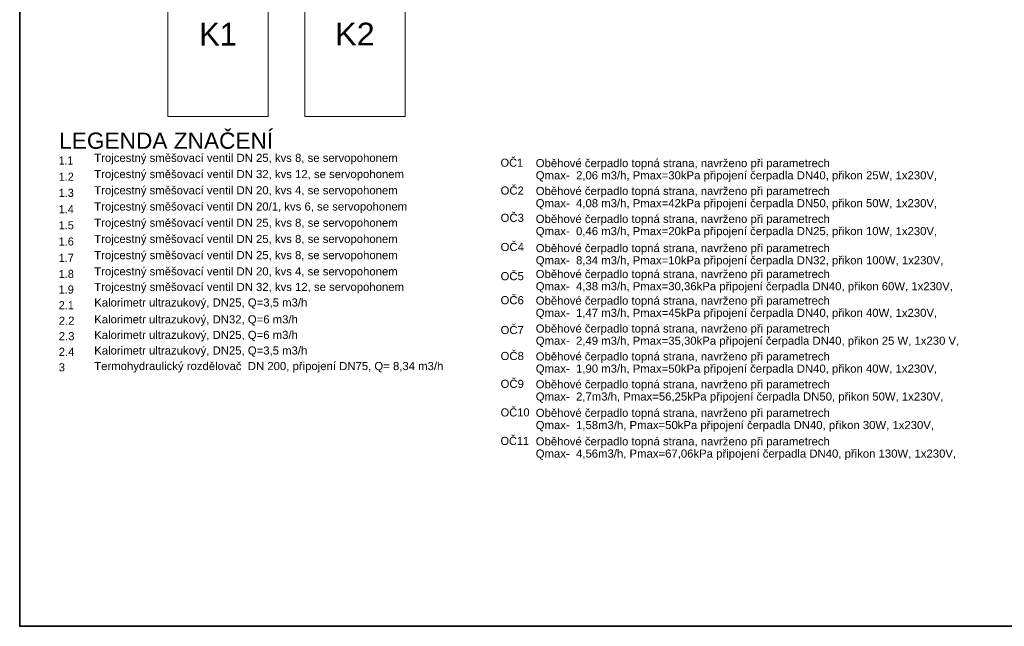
# Model space of a CAD drawing. Header units: millimetres. Extents: x -98431657 to -98227415, y -465497820 to -465456067.
# Tile 3 of 63: x -98424224 to -98416635, y -465497820 to -465493143. Entities that reach past the tile are written whole.
import ezdxf

# ---------------------------------------------------------------- set-up
doc = ezdxf.new("R2010")
doc.units = ezdxf.units.MM
for name, color, linetype, lineweight in [('kanalizace nová', 4, 'Continuous', 18), ('Kóty obecně', 7, 'Continuous', 25), ('Standard', 7, 'Continuous', 25), ('ZAM - POHLEDY_Pero_č.__2', 7, 'Continuous', 13)]:
    doc.layers.add(name, color=color, linetype=linetype, lineweight=lineweight)
doc.styles.add('ARIAL', font='arial.ttf')

msp = doc.modelspace()

# ---------------------------------------------------------------- linework, layer by layer
at = {"layer": 'Standard', "color": 0, "linetype": 'Continuous', "lineweight": 13}
for p, q in [((-98424223.7, -465487319.7), (-98424223.7, -465497819.7)), ((-98424223.7, -465497819.7), (-98409373.7, -465497819.7))]:
    msp.add_line(p, q, dxfattribs=at)
at = {"layer": 'Standard', "color": 0, "linetype": 'Continuous', "lineweight": 35}
msp.add_lwpolyline([(-98424223.7, -465487319.7), (-98409373.7, -465487319.7), (-98409373.7, -465497819.7), (-98424223.7, -465497819.7), (-98424223.7, -465487319.7)], close=True, dxfattribs=at)
at = {"layer": 'ZAM - POHLEDY_Pero_č.__2', "color": 0, "linetype": 'Continuous', "lineweight": 13}
for points in [[(-98423082.5, -465492751.6), (-98422308.8, -465492751.6), (-98422308.8, -465493888.9), (-98423082.5, -465493888.9), (-98423082.5, -465492751.6)], [(-98422027.4, -465492751.6), (-98421253.8, -465492751.6), (-98421253.8, -465493888.9), (-98422027.4, -465493888.9), (-98422027.4, -465492751.6)]]:
    msp.add_lwpolyline(points, close=True, dxfattribs=at)

# ---------------------------------------------------------------- texts
at = {"color": 0, "linetype": 'Continuous', "lineweight": 35, "char_height": 62.5, "attachment_point": 7, "style": 'ARIAL'}
for s, insert, width in [('\\W0.92;1.1', (-98423922.9, -465494260.3), 150.769), ('\\W0.97;OČ1', (-98420517.6, -465494277.9), 210.628), ('\\W0.96;1.2', (-98423922.9, -465494385.3), 151.864), ('\\W0.96;1.3', (-98423922.9, -465494510.3), 151.864), ('\\W1.00;OČ2', (-98420517.6, -465494492.9), 211.44), ('\\W0.96;1.4', (-98423922.9, -465494635.3), 151.864), ('\\W1.00;OČ3', (-98420517.6, -465494702.9), 211.44), ('\\W0.96;1.5', (-98423922.9, -465494760.3), 151.864), ('\\W0.96;1.6', (-98423922.9, -465494885.3), 151.864), ('\\W1.00;OČ4', (-98420517.6, -465494927.9), 211.44), ('\\W0.96;1.7', (-98423922.9, -465495010.3), 151.864), ('\\W0.96;1.8', (-98423922.9, -465495135.3), 151.864), ('\\W1.00;OČ5', (-98420517.6, -465495152.9), 211.44), ('\\W0.96;1.9', (-98423922.9, -465495255.3), 151.864), ('\\W0.96;2.1', (-98423922.9, -465495375.3), 151.864), ('\\W1.00;OČ6', (-98420517.6, -465495337.9), 211.44), ('\\W1.00;2.2', (-98423922.9, -465495495.3), 153.045), ('\\W1.00;OČ7', (-98420517.6, -465495567.9), 211.44), ('\\W1.00;2.3', (-98423922.9, -465495615.3), 153.045), ('\\W1.00;2.4', (-98423922.9, -465495735.3), 153.045), ('\\W1.00;OČ8', (-98420517.6, -465495767.9), 211.44), ('\\W0.99;3', (-98423922.9, -465495855.3), 79.905), ('\\W1.00;OČ9', (-98420517.6, -465495982.9), 211.44), ('\\W0.98;OČ10', (-98420517.6, -465496202.9), 259.82), ('\\W0.96;OČ11', (-98420517.6, -465496422.9), 259.202)]:
    msp.add_mtext(s, dxfattribs=dict(at, insert=insert, width=width))
at = {"layer": 'kanalizace nová', "color": 0, "linetype": 'Continuous', "lineweight": 35, "char_height": 62.5, "attachment_point": 7, "style": 'ARIAL'}
for s, insert, width in [('\\W1.00;Trojcestný\\~směšovací\\~ventil\\~DN\\~25,\\~kvs\\~8,\\~se\\~servopohonem', (-98423649.3, -465494258.5), 2378.245), ('\\W1.00;Trojcestný\\~směšovací\\~ventil\\~DN\\~32,\\~kvs\\~12,\\~se\\~servopohonem', (-98423649.3, -465494383.5), 2427.144), ('\\W1.00;Trojcestný\\~směšovací\\~ventil\\~DN\\~20,\\~kvs\\~4,\\~se\\~servopohonem', (-98423649.3, -465494508.5), 2378.245), ('\\W1.00;Trojcestný\\~směšovací\\~ventil\\~DN\\~20/1,\\~kvs\\~6,\\~se\\~servopohonem', (-98423649.3, -465494633.5), 2451.098), ('\\W1.00;Trojcestný\\~směšovací\\~ventil\\~DN\\~25,\\~kvs\\~8,\\~se\\~servopohonem', (-98423649.3, -465494758.5), 2378.245), ('\\W1.00;Trojcestný\\~směšovací\\~ventil\\~DN\\~25,\\~kvs\\~8,\\~se\\~servopohonem', (-98423649.3, -465494883.5), 2378.245), ('\\W1.00;Trojcestný\\~směšovací\\~ventil\\~DN\\~25,\\~kvs\\~8,\\~se\\~servopohonem', (-98423649.3, -465495008.5), 2378.245), ('\\W1.00;Trojcestný\\~směšovací\\~ventil\\~DN\\~20,\\~kvs\\~4,\\~se\\~servopohonem', (-98423649.3, -465495133.5), 2378.245), ('\\W1.00;Trojcestný\\~směšovací\\~ventil\\~DN\\~32,\\~kvs\\~12,\\~se\\~servopohonem', (-98423649.3, -465495253.5), 2427.144), ('\\W1.00;Kalorimetr\\~ultrazukový,\\~DN25,\\~Q=3,5\\~m3/h', (-98423649.3, -465495373.5), 1679.277), ('\\W1.00;Kalorimetr\\~ultrazukový,\\~DN32,\\~Q=6\\~m3/h', (-98423649.3, -465495503.5), 1606.362), ('\\W1.00;Kalorimetr\\~ultrazukový,\\~DN25,\\~Q=6\\~m3/h', (-98423649.3, -465495623.5), 1606.362), ('\\W1.00;Kalorimetr\\~ultrazukový,\\~DN25,\\~Q=3,5\\~m3/h', (-98423649.3, -465495743.5), 1679.277), ('\\W1.00;Termohydraulický\\~rozdělovač\\~\\~DN\\~200,\\~připojení\\~DN75,\\~Q=\\~8,34\\~m3/h', (-98423649.3, -465495863.5), 2733.48)]:
    msp.add_mtext(s, dxfattribs=dict(at, insert=insert, width=width))
at = {"layer": 'kanalizace nová', "color": 0, "linetype": 'Continuous', "lineweight": 35, "char_height": 62.5, "attachment_point": 1, "line_spacing_factor": 0.903614, "style": 'ARIAL'}
for s, insert, width in [('{\\fArial|i0|b0;\\H62.500000;\\W1.000000;\\C7;Oběhové čerpadlo topná strana, navrženo při parametrech }\\P{\\fArial|i0|b0;\\H62.500000;\\W1.000000;\\C7;Qmax-  2,06 m3/h, Pmax=30kPa připojení čerpadla DN40, přikon 25W, 1x230V,}\\P{\\fArial|i0|b0;\\H62.500000;\\W1.000000;\\C7; }\\P', (-98420246.5, -465494217.7), 3136.614), ('{\\fArial|i0|b0;\\H62.500000;\\W1.000000;\\C7;Oběhové čerpadlo topná strana, navrženo při parametrech }\\P{\\fArial|i0|b0;\\H62.500000;\\W1.000000;\\C7;Qmax-  4,08 m3/h, Pmax=42kPa připojení čerpadla DN50, přikon 50W, 1x230V,}\\P{\\fArial|i0|b0;\\H62.500000;\\W1.000000;\\C7; }\\P', (-98420246.5, -465494432.7), 3136.614), ('{\\fArial|i0|b0;\\H62.500000;\\W1.000000;\\C7;Oběhové čerpadlo topná strana, navrženo při parametrech }\\P{\\fArial|i0|b0;\\H62.500000;\\W1.000000;\\C7;Qmax-  0,46 m3/h, Pmax=20kPa připojení čerpadla DN25, přikon 10W, 1x230V,}\\P{\\fArial|i0|b0;\\H62.500000;\\W1.000000;\\C7; }\\P', (-98420246.5, -465494647.7), 3136.614), ('{\\fArial|i0|b0;\\H62.500000;\\W1.000000;\\C7;Oběhové čerpadlo topná strana, navrženo při parametrech }\\P{\\fArial|i0|b0;\\H62.500000;\\W1.000000;\\C7;Qmax-  8,34 m3/h, Pmax=10kPa připojení čerpadla DN32, přikon 100W, 1x230V,}\\P{\\fArial|i0|b0;\\H62.500000;\\W1.000000;\\C7; }\\P', (-98420246.5, -465494872.7), 3185.572), ('{\\fArial|i0|b0;\\H62.500000;\\W1.000000;\\C7;Oběhové čerpadlo topná strana, navrženo při parametrech }\\P{\\fArial|i0|b0;\\H62.500000;\\W1.000000;\\C7;Qmax-  4,38 m3/h, Pmax=30,36kPa připojení čerpadla DN40, přikon 60W, 1x230V,}\\P{\\fArial|i0|b0;\\H62.500000;\\W1.000000;\\C7; }\\P', (-98420246.5, -465495072.7), 3258.489), ('{\\fArial|i0|b0;\\H62.500000;\\W1.000000;\\C7;Oběhové čerpadlo topná strana, navrženo při parametrech }\\P{\\fArial|i0|b0;\\H62.500000;\\W1.000000;\\C7;Qmax-  1,47 m3/h, Pmax=45kPa připojení čerpadla DN40, přikon 40W, 1x230V,}\\P{\\fArial|i0|b0;\\H62.500000;\\W1.000000;\\C7; }\\P', (-98420246.5, -465495277.7), 3136.614), ('{\\fArial|i0|b0;\\H62.500000;\\W1.000000;\\C7;Oběhové čerpadlo topná strana, navrženo při parametrech }\\P{\\fArial|i0|b0;\\H62.500000;\\W1.000000;\\C7;Qmax-  2,49 m3/h, Pmax=35,30kPa připojení čerpadla DN40, přikon 25 W, 1x230 V,}\\P{\\fArial|i0|b0;\\H62.500000;\\W1.000000;\\C7; }\\P', (-98420246.5, -465495492.7), 3306.406), ('{\\fArial|i0|b0;\\H62.500000;\\W1.000000;\\C7;Oběhové čerpadlo topná strana, navrženo při parametrech }\\P{\\fArial|i0|b0;\\H62.500000;\\W1.000000;\\C7;Qmax-  1,90 m3/h, Pmax=50kPa připojení čerpadla DN40, přikon 40W, 1x230V,}\\P{\\fArial|i0|b0;\\H62.500000;\\W1.000000;\\C7; }\\P', (-98420246.5, -465495707.7), 3136.614), ('{\\fArial|i0|b0;\\H62.500000;\\W1.000000;\\C7;Oběhové čerpadlo topná strana, navrženo při parametrech }\\P{\\fArial|i0|b0;\\H62.500000;\\W1.000000;\\C7;Qmax-  2,7m3/h, Pmax=56,25kPa připojení čerpadla DN50, přikon 50W, 1x230V,}\\P{\\fArial|i0|b0;\\H62.500000;\\W1.000000;\\C7; }\\P', (-98420246.5, -465495922.7), 3185.572), ('{\\fArial|i0|b0;\\H62.500000;\\W1.000000;\\C7;Oběhové čerpadlo topná strana, navrženo při parametrech }\\P{\\fArial|i0|b0;\\H62.500000;\\W1.000000;\\C7;Qmax-  1,58m3/h, Pmax=50kPa připojení čerpadla DN40, přikon 30W, 1x230V,}\\P{\\fArial|i0|b0;\\H62.500000;\\W1.000000;\\C7; }\\P', (-98420246.5, -465496142.7), 3112.656), ('{\\fArial|i0|b0;\\H62.500000;\\W1.000000;\\C7;Oběhové čerpadlo topná strana, navrženo při parametrech }\\P{\\fArial|i0|b0;\\H62.500000;\\W1.000000;\\C7;Qmax-  4,56m3/h, Pmax=67,06kPa připojení čerpadla DN40, přikon 130W, 1x230V,}\\P{\\fArial|i0|b0;\\H62.500000;\\W1.000000;\\C7; }\\P', (-98420246.5, -465496362.7), 3283.489)]:
    msp.add_mtext(s, dxfattribs=dict(at, insert=insert, width=width))
at = {"layer": 'Kóty obecně', "color": 0, "linetype": 'Continuous', "lineweight": 35, "char_height": 175, "attachment_point": 5, "style": 'ARIAL'}
for s, insert, width in [('\\W0.97;K1', (-98422695.6, -465493255.2), 391.747), ('\\W1.02;K2', (-98421640, -465493254), 395.557)]:
    msp.add_mtext(s, dxfattribs=dict(at, insert=insert, width=width))
at = {"layer": 'Standard', "color": 0, "linetype": 'Continuous', "lineweight": 13, "insert": (-98423919.4, -465494013.6), "char_height": 125, "width": 1716.82, "attachment_point": 1, "style": 'ARIAL'}
msp.add_mtext('{\\fArial|i0|b0;\\H125.000000;\\W1.000000;\\C7;LEGENDA ZNAČENÍ}\\P', dxfattribs=at)

doc.saveas('drawing.dxf')
